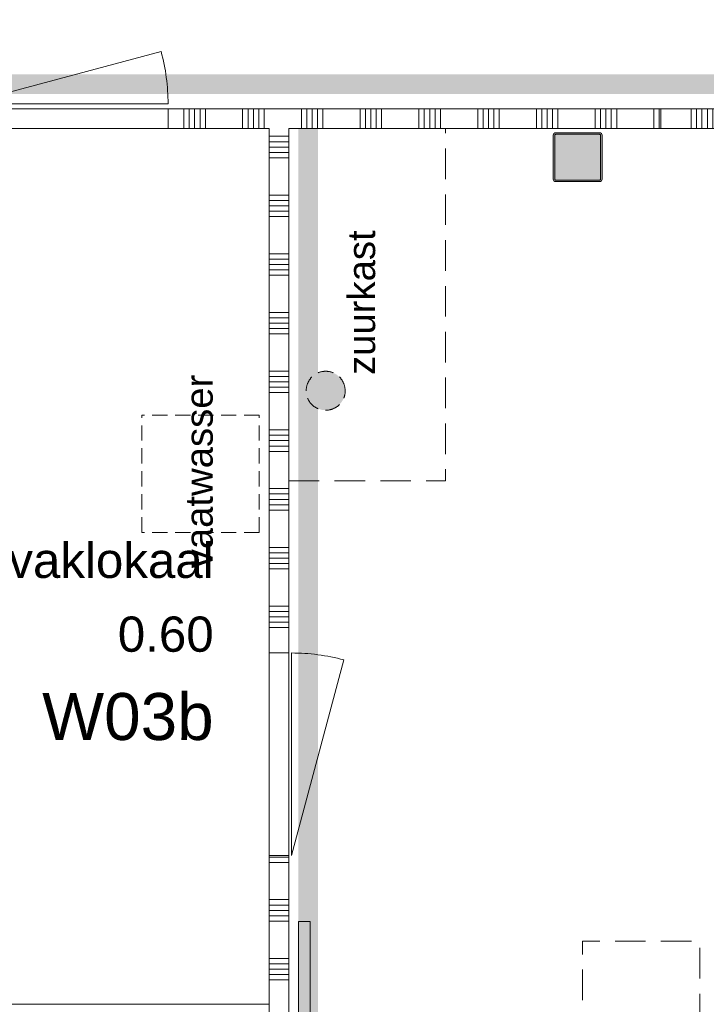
# Model space of a CAD drawing. Header units: millimetres. Extents: x -850 to 154668, y -80411 to 71019.
# Tile 194 of 236: x 62762 to 66267, y 4375 to 9405. Entities that reach past the tile are written whole.
import ezdxf
from ezdxf.enums import TextEntityAlignment as Align

# ---------------------------------------------------------------- set-up
doc = ezdxf.new("R2010")
doc.units = ezdxf.units.MM
doc.header["$MEASUREMENT"] = 0
doc.linetypes.add('B0701', pattern=[234.119993, 155.999994, -78.119999])
doc.linetypes.add('B0702', pattern=[117.37, 78.119999, -39.250001])
for name, color, linetype in [('57 Luchtbehandeling 2D arcering', 7, 'Continuous'), ('info tekst digiborden', 7, 'Continuous'), ('New_22 NC Binnenwanden', 7, 'Continuous'), ('New_22 NC Binnenwanden Deuren', 7, 'Continuous'), ('New_22 NC Binnenwanden Doorsnede-arcering', 7, 'Continuous'), ('New_22 NC Binnenwanden Ramen', 7, 'Continuous'), ('New_72 Vaste Inrichting', 7, 'Continuous'), ('New_Info Wandafwerking aanduiding', 7, 'Continuous'), ('New_Info Wandafwerking aanduiding Doorsnede-arcering', 7, 'Continuous'), ('New_Z Ruimtefuncties', 7, 'Continuous'), ('New_Z Ruimtefuncties Zone omranding', 7, 'Continuous'), ('New_Z Ruimtefuncties Zone tekst', 7, 'Continuous'), ('S-COLS-____-OTLN.RVT S', 7, 'Continuous'), ('S-COLS-____-OTLN.RVT S 2D arcering', 7, 'Continuous')]:
    doc.layers.add(name, color=color, linetype=linetype)
doc.styles.add('GENERATED_STYLE_1', font='arial.ttf')
doc.styles.add('GENERATED_STYLE_2', font='arial.ttf')

# ---------------------------------------------------------------- blocks, each defined once
blk = doc.blocks.new('Slab_13_1', base_point=(64135, 7050))
at = {"layer": 'New_72 Vaste Inrichting', "color": 253, "linetype": 'B0701', "lineweight": 0, "true_color": 0x99a3a6, "flags": 128}
blk.add_lwpolyline([(64135, 7050), (64935, 7050), (64935, 8850), (64135, 8850)], close=True, dxfattribs=at)
blk = doc.blocks.new('Slab_14_1', base_point=(65635, 2298))
at = {"layer": 'New_72 Vaste Inrichting', "color": 253, "linetype": 'B0701', "lineweight": 0, "true_color": 0x99a3a6, "flags": 128}
blk.add_lwpolyline([(65635, 2298), (66235, 2298), (66235, 4698), (65635, 4698)], close=True, dxfattribs=at)
blk = doc.blocks.new('Wall_328_1', base_point=(64235, 8850))
at = {"layer": 'New_Info Wandafwerking aanduiding Doorsnede-arcering', "linetype": 'Continuous', "lineweight": 0, "true_color": 0x000000}
blk.add_hatch(color=18, dxfattribs=at).paths.add_polyline_path([(64185, 8850), (64185, 0), (64285, 0), (64285, 8850)])
at = {"layer": 'New_Info Wandafwerking aanduiding', "color": 9, "linetype": 'Continuous', "lineweight": 0, "flags": 128}
blk.add_lwpolyline([(64285, 8850), (64185, 8850)], dxfattribs=at)
blk = doc.blocks.new('*X1789')
at = {"layer": 'New_22 NC Binnenwanden Doorsnede-arcering', "color": 254, "linetype": 'Continuous', "lineweight": 0, "true_color": 0xe9ebeb}
for p, q in [((66190.3, 8916), (66190.3, 8950)), ((66190.3, 8850), (66190.3, 8916)), ((66217.7, 8916), (66217.7, 8950)), ((66217.7, 8850), (66217.7, 8916)), ((66245.1, 8916), (66245.1, 8950)), ((66245.1, 8850), (66245.1, 8916)), ((66272.6, 8916), (66272.6, 8950)), ((66272.6, 8850), (66272.6, 8916)), ((66300, 8916), (66300, 8950)), ((66300, 8850), (66300, 8916))]:
    blk.add_line(p, q, dxfattribs=at)
blk = doc.blocks.new('*X1790')
at = {"layer": 'New_22 NC Binnenwanden Doorsnede-arcering', "color": 254, "linetype": 'Continuous', "lineweight": 0, "true_color": 0xe9ebeb}
for p, q in [((67472.6, 8916), (67472.6, 8950)), ((67472.6, 8850), (67472.6, 8916)), ((67500, 8916), (67500, 8950)), ((67500, 8850), (67500, 8916)), ((67690.3, 8916), (67690.3, 8950)), ((67690.3, 8850), (67690.3, 8916)), ((67717.7, 8916), (67717.7, 8950)), ((67717.7, 8850), (67717.7, 8916)), ((67745.1, 8916), (67745.1, 8950)), ((67745.1, 8850), (67745.1, 8916)), ((67772.6, 8916), (67772.6, 8950)), ((67772.6, 8850), (67772.6, 8916)), ((67800, 8916), (67800, 8950)), ((67800, 8850), (67800, 8916)), ((67990.3, 8916), (67990.3, 8950)), ((67990.3, 8850), (67990.3, 8916)), ((68017.7, 8916), (68017.7, 8950)), ((68017.7, 8850), (68017.7, 8916)), ((68045.1, 8916), (68045.1, 8950)), ((68045.1, 8850), (68045.1, 8916)), ((68072.6, 8916), (68072.6, 8950)), ((68072.6, 8850), (68072.6, 8916)), ((68100, 8916), (68100, 8950)), ((68100, 8850), (68100, 8916))]:
    blk.add_line(p, q, dxfattribs=at)
blk = doc.blocks.new('R1 22_11')
at = {"layer": 'New_22 NC Binnenwanden Ramen', "color": 1, "linetype": 'Continuous', "lineweight": 0}
for p, q in [((-500, 0), (-410, 0)), ((-410, 0), (-410, -139)), ((-410, 0), (410, 0)), ((410, -139), (410, 0)), ((410, 0), (500, 0)), ((-410, -139), (-500, -139)), ((410, -139), (-410, -139)), ((500, -139), (410, -139))]:
    blk.add_line(p, q, dxfattribs=at)
at = {"layer": 'New_22 NC Binnenwanden Ramen', "color": 9, "linetype": 'Continuous', "lineweight": 0}
for p, q in [((-500, -14), (500, -14)), ((-500, -114), (500, -114))]:
    blk.add_line(p, q, dxfattribs=at)
at = {"layer": 'New_22 NC Binnenwanden Ramen', "color": 7, "linetype": 'Continuous', "lineweight": 0}
for p, q in [((-500, -114), (-500, -14)), ((-500, -114), (-500, -14)), ((500, -114), (500, -14)), ((500, -114), (500, -14))]:
    blk.add_line(p, q, dxfattribs=at)
blk = doc.blocks.new('Wall_382_1', base_point=(69185.5, 8950))
at = {"layer": 'New_22 NC Binnenwanden', "color": 8, "linetype": 'Continuous', "lineweight": 0, "true_color": 0x778488}
for p, q in [((66460, 8850), (66460, 8950)), ((67460, 8850), (67460, 8950)), ((68110.3, 8850), (68110.3, 8950)), ((69110.3, 8850), (69110.3, 8950))]:
    blk.add_line(p, q, dxfattribs=at)
at = {"layer": 'New_22 NC Binnenwanden', "color": 8, "linetype": 'Continuous', "lineweight": 0, "true_color": 0x778488, "flags": 128}
for points in [[(66460, 8950), (66035.5, 8950)], [(66035.5, 8950), (66035.5, 8850)], [(68110.3, 8950), (67460, 8950)], [(69185.5, 8950), (69110.3, 8950)], [(69185.5, 8950), (69185.5, 8850)], [(66035.5, 8850), (66460, 8850)], [(67460, 8850), (68110.3, 8850)], [(69110.3, 8850), (69185.5, 8850)]]:
    blk.add_lwpolyline(points, dxfattribs=at)
at = {"layer": 'New_22 NC Binnenwanden', "color": 8, "lineweight": 0, "true_color": 0x778488}
for name in ['*X1789', '*X1790']:
    blk.add_blockref(name, (0, 0), dxfattribs=at)
at = {"layer": 'New_22 NC Binnenwanden Ramen', "color": 1, "linetype": 'Continuous', "lineweight": 0, "zscale": 1000}
for p in [(66960, 8964), (68610.3, 8964)]:
    blk.add_blockref('R1 22_11', p, dxfattribs=at)
blk = doc.blocks.new('Kast basis vaatwasser 22_3')
at = {"layer": 'New_72 Vaste Inrichting', "color": 1, "linetype": 'B0702', "lineweight": 0}
for p, q in [((0, 600), (600, 600)), ((0, 0), (0, 600)), ((600, 0), (600, 600)), ((0, 0), (600, 0))]:
    blk.add_line(p, q, dxfattribs=at)
blk = doc.blocks.new('Column 99[99]_1', base_point=(0.5, 3))
at = {"layer": 'S-COLS-____-OTLN.RVT S 2D arcering', "linetype": 'Continuous', "lineweight": 0, "true_color": 0x778488}
h = blk.add_hatch(color=8, dxfattribs=at)
h.paths.add_polyline_path([(65485.5, 8591), (65486.5, 8586), (65489.3, 8581.8), (65493.5, 8578.9), (65498.5, 8578), (65722.5, 8578), (65727.5, 8578.9), (65731.7, 8581.8), (65734.5, 8586), (65735.5, 8591), (65735.5, 8815), (65734.5, 8819.9), (65731.7, 8824.1), (65727.5, 8827), (65722.5, 8828), (65498.5, 8828), (65493.5, 8827), (65489.3, 8824.1), (65486.5, 8819.9), (65485.5, 8815)])
h.paths.add_polyline_path([(65722.5, 8586), (65498.5, 8586), (65496.6, 8586.3), (65495, 8587.4), (65493.9, 8589), (65493.5, 8591), (65493.5, 8815), (65493.9, 8816.9), (65495, 8818.5), (65496.6, 8819.6), (65498.5, 8820), (65722.5, 8820), (65724.4, 8819.6), (65726.1, 8818.5), (65727.1, 8816.9), (65727.5, 8815), (65727.5, 8591), (65727.1, 8589), (65726.1, 8587.4), (65724.4, 8586.3)], flags=0)
blk.add_hatch(color=8, dxfattribs=at).paths.add_polyline_path([(65722.5, 8820), (65498.5, 8820), (65496.6, 8819.6), (65495, 8818.5), (65493.9, 8816.9), (65493.5, 8815), (65493.5, 8591), (65493.9, 8589), (65495, 8587.4), (65496.6, 8586.3), (65498.5, 8586), (65722.5, 8586), (65724.4, 8586.3), (65726.1, 8587.4), (65727.1, 8589), (65727.5, 8591), (65727.5, 8815), (65727.1, 8816.9), (65726.1, 8818.5), (65724.4, 8819.6)])
at = {"layer": 'S-COLS-____-OTLN.RVT S', "color": 1, "linetype": 'Continuous', "lineweight": 0}
for p, q in [((65486.5, 8819.9), (65485.5, 8815)), ((65485.5, 8815), (65485.5, 8591)), ((65489.3, 8824.1), (65486.5, 8819.9)), ((65493.5, 8827), (65489.3, 8824.1)), ((65498.5, 8828), (65493.5, 8827)), ((65493.5, 8815), (65493.9, 8816.9)), ((65493.5, 8591), (65493.5, 8815)), ((65493.9, 8816.9), (65495, 8818.5)), ((65495, 8818.5), (65496.6, 8819.6)), ((65496.6, 8819.6), (65498.5, 8820)), ((65722.5, 8828), (65498.5, 8828)), ((65498.5, 8820), (65722.5, 8820)), ((65727.5, 8827), (65722.5, 8828)), ((65722.5, 8820), (65724.4, 8819.6)), ((65724.4, 8819.6), (65726.1, 8818.5)), ((65726.1, 8818.5), (65727.1, 8816.9)), ((65727.1, 8816.9), (65727.5, 8815)), ((65731.7, 8824.1), (65727.5, 8827)), ((65727.5, 8815), (65727.5, 8591)), ((65734.5, 8819.9), (65731.7, 8824.1)), ((65735.5, 8815), (65734.5, 8819.9)), ((65735.5, 8591), (65735.5, 8815)), ((65485.5, 8591), (65486.5, 8586)), ((65486.5, 8586), (65489.3, 8581.8)), ((65489.3, 8581.8), (65493.5, 8578.9)), ((65493.9, 8589), (65493.5, 8591)), ((65493.5, 8578.9), (65498.5, 8578)), ((65495, 8587.4), (65493.9, 8589)), ((65496.6, 8586.3), (65495, 8587.4)), ((65498.5, 8586), (65496.6, 8586.3)), ((65722.5, 8586), (65498.5, 8586)), ((65498.5, 8578), (65722.5, 8578)), ((65724.4, 8586.3), (65722.5, 8586)), ((65722.5, 8578), (65727.5, 8578.9)), ((65726.1, 8587.4), (65724.4, 8586.3)), ((65727.1, 8589), (65726.1, 8587.4)), ((65727.5, 8591), (65727.1, 8589)), ((65727.5, 8578.9), (65731.7, 8581.8)), ((65731.7, 8581.8), (65734.5, 8586)), ((65734.5, 8586), (65735.5, 8591))]:
    blk.add_line(p, q, dxfattribs=at)
blk = doc.blocks.new('*X2436')
at = {"layer": 'New_22 NC Binnenwanden Doorsnede-arcering', "color": 254, "linetype": 'Continuous', "lineweight": 0, "true_color": 0xe9ebeb}
for p, q in [((64035, 5127.4), (64135, 5127.4)), ((64035, 5100), (64135, 5100)), ((64035, 4909.7), (64135, 4909.7)), ((64035, 4882.3), (64135, 4882.3)), ((64035, 4854.9), (64135, 4854.9)), ((64035, 4827.4), (64135, 4827.4)), ((64035, 4800), (64135, 4800)), ((64035, 4609.7), (64135, 4609.7)), ((64035, 4582.3), (64135, 4582.3)), ((64035, 4554.9), (64135, 4554.9)), ((64035, 4527.4), (64135, 4527.4)), ((64035, 4500), (64135, 4500)), ((64035, 4309.7), (64135, 4309.7)), ((64035, 4282.3), (64135, 4282.3)), ((64035, 4254.9), (64135, 4254.9)), ((64035, 4227.4), (64135, 4227.4)), ((64035, 4200), (64135, 4200)), ((64035, 4009.7), (64135, 4009.7)), ((64035, 3982.3), (64135, 3982.3)), ((64035, 3954.9), (64135, 3954.9)), ((64035, 3927.4), (64135, 3927.4)), ((64035, 3900), (64135, 3900)), ((64035, 3709.7), (64135, 3709.7)), ((64035, 3682.3), (64135, 3682.3)), ((64035, 3654.9), (64135, 3654.9)), ((64035, 3627.4), (64135, 3627.4)), ((64035, 3600), (64135, 3600)), ((64035, 3409.7), (64135, 3409.7)), ((64035, 3382.3), (64135, 3382.3)), ((64035, 3354.9), (64135, 3354.9)), ((64035, 3327.4), (64135, 3327.4)), ((64035, 3300), (64135, 3300)), ((64035, 3109.7), (64135, 3109.7)), ((64035, 3082.3), (64135, 3082.3)), ((64035, 3054.9), (64135, 3054.9)), ((64035, 3027.4), (64135, 3027.4)), ((64035, 3000), (64135, 3000)), ((64035, 2809.7), (64135, 2809.7)), ((64035, 2782.3), (64135, 2782.3)), ((64035, 2754.9), (64135, 2754.9)), ((64035, 2727.4), (64135, 2727.4)), ((64035, 2700), (64135, 2700)), ((64035, 2509.7), (64135, 2509.7)), ((64035, 2482.3), (64135, 2482.3)), ((64035, 2454.9), (64135, 2454.9)), ((64035, 2427.4), (64135, 2427.4)), ((64035, 2400), (64135, 2400)), ((64035, 2209.7), (64135, 2209.7)), ((64035, 2182.3), (64135, 2182.3)), ((64035, 2154.9), (64135, 2154.9)), ((64035, 2127.4), (64135, 2127.4)), ((64035, 2100), (64135, 2100)), ((64035, 1909.7), (64135, 1909.7)), ((64035, 1882.3), (64135, 1882.3)), ((64035, 1854.9), (64135, 1854.9))]:
    blk.add_line(p, q, dxfattribs=at)
blk = doc.blocks.new('*X2437')
at = {"layer": 'New_22 NC Binnenwanden Doorsnede-arcering', "color": 254, "linetype": 'Continuous', "lineweight": 0, "true_color": 0xe9ebeb}
for p, q in [((64035, 8809.7), (64135, 8809.7)), ((64035, 8782.3), (64135, 8782.3)), ((64035, 8754.9), (64135, 8754.9)), ((64035, 8727.4), (64135, 8727.4)), ((64035, 8700), (64135, 8700)), ((64035, 8509.7), (64135, 8509.7)), ((64035, 8482.3), (64135, 8482.3)), ((64035, 8454.9), (64135, 8454.9)), ((64035, 8427.4), (64135, 8427.4)), ((64035, 8400), (64135, 8400)), ((64035, 8209.7), (64135, 8209.7)), ((64035, 8182.3), (64135, 8182.3)), ((64035, 8154.9), (64135, 8154.9)), ((64035, 8127.4), (64135, 8127.4)), ((64035, 8100), (64135, 8100)), ((64035, 7909.7), (64135, 7909.7)), ((64035, 7882.3), (64135, 7882.3)), ((64035, 7854.9), (64135, 7854.9)), ((64035, 7827.4), (64135, 7827.4)), ((64035, 7800), (64135, 7800)), ((64035, 7609.7), (64135, 7609.7)), ((64035, 7582.3), (64135, 7582.3)), ((64035, 7554.9), (64135, 7554.9)), ((64035, 7527.4), (64135, 7527.4)), ((64035, 7500), (64135, 7500)), ((64035, 7309.7), (64135, 7309.7)), ((64035, 7282.3), (64135, 7282.3)), ((64035, 7254.9), (64135, 7254.9)), ((64035, 7227.4), (64135, 7227.4)), ((64035, 7200), (64135, 7200)), ((64035, 7009.7), (64135, 7009.7)), ((64035, 6982.3), (64135, 6982.3)), ((64035, 6954.9), (64135, 6954.9)), ((64035, 6927.4), (64135, 6927.4)), ((64035, 6900), (64135, 6900)), ((64035, 6709.7), (64135, 6709.7)), ((64035, 6682.3), (64135, 6682.3)), ((64035, 6654.9), (64135, 6654.9)), ((64035, 6627.4), (64135, 6627.4)), ((64035, 6600), (64135, 6600)), ((64035, 6409.7), (64135, 6409.7)), ((64035, 6382.3), (64135, 6382.3)), ((64035, 6354.9), (64135, 6354.9)), ((64035, 6327.4), (64135, 6327.4)), ((64035, 6300), (64135, 6300))]:
    blk.add_line(p, q, dxfattribs=at)
blk = doc.blocks.new('D1 22_3')
at = {"layer": 'New_22 NC Binnenwanden Deuren', "color": 1, "linetype": 'Continuous', "lineweight": 0}
for q in [(-481.8, 267.6), (-517, 0)]:
    blk.add_line((517, 0), q, dxfattribs=at)
at = {"layer": 'New_22 NC Binnenwanden Deuren', "color": 7, "linetype": 'Continuous', "lineweight": 0}
for p, q in [((-517, -114), (-517, -14)), ((-517, -114), (-517, -14)), ((517, -114), (517, -14)), ((517, -114), (517, -14))]:
    blk.add_line(p, q, dxfattribs=at)
at = {"layer": 'New_22 NC Binnenwanden Deuren', "color": 1, "linetype": 'Continuous', "lineweight": 0}
blk.add_arc((517, 0), 1034, 165, 180, dxfattribs=at)
blk = doc.blocks.new('Wall_483_1', base_point=(64035, 0))
at = {"layer": 'New_22 NC Binnenwanden', "color": 8, "linetype": 'Continuous', "lineweight": 0, "true_color": 0x778488}
for p, q in [((64035, 6170), (64135, 6170)), ((64035, 5136), (64135, 5136))]:
    blk.add_line(p, q, dxfattribs=at)
at = {"layer": 'New_22 NC Binnenwanden', "color": 8, "linetype": 'Continuous', "lineweight": 0, "true_color": 0x778488, "flags": 128}
for points in [[(64035, 8850), (64035, 6170)], [(64135, 6170), (64135, 8850)], [(64035, 5136), (64035, 1854)], [(64135, 1854), (64135, 5136)]]:
    blk.add_lwpolyline(points, dxfattribs=at)
at = {"layer": 'New_22 NC Binnenwanden', "color": 8, "lineweight": 0, "true_color": 0x778488}
for name in ['*X2437', '*X2436']:
    blk.add_blockref(name, (0, 0), dxfattribs=at)
at = {"layer": 'New_22 NC Binnenwanden Deuren', "color": 1, "linetype": 'Continuous', "lineweight": 0, "zscale": 1000, "rotation": 270}
blk.add_blockref('D1 22_3', (64149, 5653), dxfattribs=at)
blk = doc.blocks.new('*X2837')
at = {"layer": 'New_22 NC Binnenwanden Doorsnede-arcering', "color": 254, "linetype": 'Continuous', "lineweight": 0, "true_color": 0xe9ebeb}
for p, q in [((59127.4, 8950), (59127.4, 8916)), ((59127.4, 8916), (59127.4, 8850)), ((59154.9, 8950), (59154.9, 8916)), ((59154.9, 8916), (59154.9, 8850)), ((59182.3, 8950), (59182.3, 8916)), ((59182.3, 8916), (59182.3, 8850)), ((59209.7, 8950), (59209.7, 8916)), ((59209.7, 8916), (59209.7, 8850)), ((59400, 8950), (59400, 8916)), ((59400, 8916), (59400, 8850)), ((59427.4, 8950), (59427.4, 8916)), ((59427.4, 8916), (59427.4, 8850)), ((59454.9, 8950), (59454.9, 8916)), ((59454.9, 8916), (59454.9, 8850)), ((59482.3, 8950), (59482.3, 8916)), ((59482.3, 8916), (59482.3, 8850)), ((59509.7, 8950), (59509.7, 8916)), ((59509.7, 8916), (59509.7, 8850))]:
    blk.add_line(p, q, dxfattribs=at)
blk = doc.blocks.new('*X2838')
at = {"layer": 'New_22 NC Binnenwanden Doorsnede-arcering', "color": 254, "linetype": 'Continuous', "lineweight": 0, "true_color": 0xe9ebeb}
for p, q in [((60709.7, 8950), (60709.7, 8916)), ((60709.7, 8916), (60709.7, 8850)), ((60900, 8950), (60900, 8916)), ((60900, 8916), (60900, 8850)), ((60927.4, 8950), (60927.4, 8916)), ((60927.4, 8916), (60927.4, 8850)), ((60954.9, 8950), (60954.9, 8916)), ((60954.9, 8916), (60954.9, 8850)), ((60982.3, 8950), (60982.3, 8916)), ((60982.3, 8916), (60982.3, 8850)), ((61009.7, 8950), (61009.7, 8916)), ((61009.7, 8916), (61009.7, 8850)), ((61200, 8950), (61200, 8916)), ((61200, 8916), (61200, 8850)), ((61227.4, 8950), (61227.4, 8916)), ((61227.4, 8916), (61227.4, 8850)), ((61254.9, 8950), (61254.9, 8916)), ((61254.9, 8916), (61254.9, 8850)), ((61282.3, 8950), (61282.3, 8916)), ((61282.3, 8916), (61282.3, 8850)), ((61309.7, 8950), (61309.7, 8916)), ((61309.7, 8916), (61309.7, 8850)), ((61500, 8950), (61500, 8916)), ((61500, 8916), (61500, 8850)), ((61527.4, 8950), (61527.4, 8916)), ((61527.4, 8916), (61527.4, 8850)), ((61554.9, 8950), (61554.9, 8916)), ((61554.9, 8916), (61554.9, 8850)), ((61582.3, 8950), (61582.3, 8916)), ((61582.3, 8916), (61582.3, 8850)), ((61609.7, 8950), (61609.7, 8916)), ((61609.7, 8916), (61609.7, 8850)), ((61800, 8950), (61800, 8916)), ((61800, 8916), (61800, 8850)), ((61827.4, 8950), (61827.4, 8916)), ((61827.4, 8916), (61827.4, 8850)), ((61854.9, 8950), (61854.9, 8916)), ((61854.9, 8916), (61854.9, 8850)), ((61882.3, 8950), (61882.3, 8916)), ((61882.3, 8916), (61882.3, 8850)), ((61909.7, 8950), (61909.7, 8916)), ((61909.7, 8916), (61909.7, 8850)), ((62100, 8950), (62100, 8916)), ((62100, 8916), (62100, 8850)), ((62127.4, 8950), (62127.4, 8916)), ((62127.4, 8916), (62127.4, 8850)), ((62154.9, 8950), (62154.9, 8916)), ((62154.9, 8916), (62154.9, 8850)), ((62182.3, 8950), (62182.3, 8916)), ((62182.3, 8916), (62182.3, 8850)), ((62209.7, 8950), (62209.7, 8916)), ((62209.7, 8916), (62209.7, 8850)), ((62400, 8950), (62400, 8916)), ((62400, 8916), (62400, 8850)), ((62427.4, 8950), (62427.4, 8916)), ((62427.4, 8916), (62427.4, 8850)), ((62454.9, 8950), (62454.9, 8916)), ((62454.9, 8916), (62454.9, 8850)), ((62482.3, 8950), (62482.3, 8916)), ((62482.3, 8916), (62482.3, 8850))]:
    blk.add_line(p, q, dxfattribs=at)
blk = doc.blocks.new('*X2839')
at = {"layer": 'New_22 NC Binnenwanden Doorsnede-arcering', "color": 254, "linetype": 'Continuous', "lineweight": 0, "true_color": 0xe9ebeb}
for p, q in [((63600, 8950), (63600, 8916)), ((63600, 8916), (63600, 8850)), ((63627.4, 8950), (63627.4, 8916)), ((63627.4, 8916), (63627.4, 8850)), ((63654.9, 8950), (63654.9, 8916)), ((63654.9, 8916), (63654.9, 8850)), ((63682.3, 8950), (63682.3, 8916)), ((63682.3, 8916), (63682.3, 8850)), ((63709.7, 8950), (63709.7, 8916)), ((63709.7, 8916), (63709.7, 8850)), ((63900, 8950), (63900, 8916)), ((63900, 8916), (63900, 8850)), ((63927.4, 8950), (63927.4, 8916)), ((63927.4, 8916), (63927.4, 8850)), ((63954.9, 8950), (63954.9, 8916)), ((63954.9, 8916), (63954.9, 8850)), ((63982.3, 8950), (63982.3, 8916)), ((63982.3, 8916), (63982.3, 8850)), ((64009.7, 8950), (64009.7, 8916)), ((64009.7, 8916), (64009.7, 8850)), ((64200, 8950), (64200, 8916)), ((64200, 8916), (64200, 8850)), ((64227.4, 8950), (64227.4, 8916)), ((64227.4, 8916), (64227.4, 8850)), ((64254.9, 8950), (64254.9, 8916)), ((64254.9, 8916), (64254.9, 8850)), ((64282.3, 8950), (64282.3, 8916)), ((64282.3, 8916), (64282.3, 8850)), ((64309.7, 8950), (64309.7, 8916)), ((64309.7, 8916), (64309.7, 8850)), ((64500, 8950), (64500, 8916)), ((64500, 8916), (64500, 8850)), ((64527.4, 8950), (64527.4, 8916)), ((64527.4, 8916), (64527.4, 8850)), ((64554.9, 8950), (64554.9, 8916)), ((64554.9, 8916), (64554.9, 8850)), ((64582.3, 8950), (64582.3, 8916)), ((64582.3, 8916), (64582.3, 8850)), ((64609.7, 8950), (64609.7, 8916)), ((64609.7, 8916), (64609.7, 8850)), ((64800, 8950), (64800, 8916)), ((64800, 8916), (64800, 8850)), ((64827.4, 8950), (64827.4, 8916)), ((64827.4, 8916), (64827.4, 8850)), ((64854.9, 8950), (64854.9, 8916)), ((64854.9, 8916), (64854.9, 8850)), ((64882.3, 8950), (64882.3, 8916)), ((64882.3, 8916), (64882.3, 8850)), ((64909.7, 8950), (64909.7, 8916)), ((64909.7, 8916), (64909.7, 8850)), ((65100, 8950), (65100, 8916)), ((65100, 8916), (65100, 8850)), ((65127.4, 8950), (65127.4, 8916)), ((65127.4, 8916), (65127.4, 8850)), ((65154.9, 8950), (65154.9, 8916)), ((65154.9, 8916), (65154.9, 8850)), ((65182.3, 8950), (65182.3, 8916)), ((65182.3, 8916), (65182.3, 8850)), ((65209.7, 8950), (65209.7, 8916)), ((65209.7, 8916), (65209.7, 8850)), ((65400, 8950), (65400, 8916)), ((65400, 8916), (65400, 8850)), ((65427.4, 8950), (65427.4, 8916)), ((65427.4, 8916), (65427.4, 8850)), ((65454.9, 8950), (65454.9, 8916)), ((65454.9, 8916), (65454.9, 8850)), ((65482.3, 8950), (65482.3, 8916)), ((65482.3, 8916), (65482.3, 8850)), ((65509.7, 8950), (65509.7, 8916)), ((65509.7, 8916), (65509.7, 8850)), ((65700, 8950), (65700, 8916)), ((65700, 8916), (65700, 8850)), ((65727.4, 8950), (65727.4, 8916)), ((65727.4, 8916), (65727.4, 8850)), ((65754.9, 8950), (65754.9, 8916)), ((65754.9, 8916), (65754.9, 8850)), ((65782.3, 8950), (65782.3, 8916)), ((65782.3, 8916), (65782.3, 8850)), ((65809.7, 8950), (65809.7, 8916)), ((65809.7, 8916), (65809.7, 8850)), ((66000, 8950), (66000, 8916)), ((66000, 8916), (66000, 8850)), ((66027.4, 8950), (66027.4, 8916)), ((66027.4, 8916), (66027.4, 8850))]:
    blk.add_line(p, q, dxfattribs=at)
blk = doc.blocks.new('R1 22_3')
at = {"layer": 'New_22 NC Binnenwanden Ramen', "color": 1, "linetype": 'Continuous', "lineweight": 0}
for p, q in [((-500, 0), (-433, 0)), ((-433, 0), (-433, -139)), ((-433, 0), (433, 0)), ((433, -139), (433, 0)), ((433, 0), (500, 0)), ((-433, -139), (-500, -139)), ((433, -139), (-433, -139)), ((500, -139), (433, -139))]:
    blk.add_line(p, q, dxfattribs=at)
at = {"layer": 'New_22 NC Binnenwanden Ramen', "color": 9, "linetype": 'Continuous', "lineweight": 0}
for p, q in [((-500, -14), (500, -14)), ((-500, -114), (500, -114))]:
    blk.add_line(p, q, dxfattribs=at)
at = {"layer": 'New_22 NC Binnenwanden Ramen', "color": 7, "linetype": 'Continuous', "lineweight": 0}
for p, q in [((-500, -14), (-500, -114)), ((-500, -14), (-500, -114)), ((500, -14), (500, -114)), ((500, -14), (500, -114))]:
    blk.add_line(p, q, dxfattribs=at)
blk = doc.blocks.new('D1 22')
at = {"layer": 'New_22 NC Binnenwanden Deuren', "color": 1, "linetype": 'Continuous', "lineweight": 0}
for q in [(-481.8, 267.6), (-517, 0)]:
    blk.add_line((517, 0), q, dxfattribs=at)
at = {"layer": 'New_22 NC Binnenwanden Deuren', "color": 7, "linetype": 'Continuous', "lineweight": 0}
for p, q in [((-517, -25), (-517, -125)), ((-517, -25), (-517, -125)), ((517, -25), (517, -125)), ((517, -25), (517, -125))]:
    blk.add_line(p, q, dxfattribs=at)
at = {"layer": 'New_22 NC Binnenwanden Deuren', "color": 1, "linetype": 'Continuous', "lineweight": 0}
blk.add_arc((517, 0), 1034, 165, 180, dxfattribs=at)
blk = doc.blocks.new('Wall_591_1', base_point=(59110.5, 8850))
at = {"layer": 'New_22 NC Binnenwanden', "color": 8, "linetype": 'Continuous', "lineweight": 0, "true_color": 0x778488}
for p, q in [((59685, 8950), (59685, 8850)), ((60685, 8950), (60685, 8850)), ((62485, 8950), (62485, 8850)), ((63519, 8950), (63519, 8850))]:
    blk.add_line(p, q, dxfattribs=at)
at = {"layer": 'New_22 NC Binnenwanden', "color": 8, "linetype": 'Continuous', "lineweight": 0, "true_color": 0x778488, "flags": 128}
for points in [[(59280.4, 8950), (59110.5, 8950)], [(59110.5, 8850), (59110.5, 8950)], [(59685, 8950), (59380.4, 8950)], [(62485, 8950), (60685, 8950)], [(66035.5, 8950), (63519, 8950)], [(66035.5, 8850), (66035.5, 8950)], [(59110.5, 8850), (59685, 8850)], [(60685, 8850), (61435, 8850)], [(61535, 8850), (62485, 8850)], [(63519, 8850), (64035, 8850)], [(64135, 8850), (66035.5, 8850)]]:
    blk.add_lwpolyline(points, dxfattribs=at)
at = {"layer": 'New_22 NC Binnenwanden', "color": 8, "lineweight": 0, "true_color": 0x778488}
for name in ['*X2837', '*X2838', '*X2839']:
    blk.add_blockref(name, (0, 0), dxfattribs=at)
at = {"layer": 'New_22 NC Binnenwanden Deuren', "color": 1, "linetype": 'Continuous', "lineweight": 0, "xscale": -1, "zscale": 1000}
blk.add_blockref('D1 22', (63002, 8975), dxfattribs=at)
at = {"layer": 'New_22 NC Binnenwanden Ramen', "color": 1, "linetype": 'Continuous', "lineweight": 0, "zscale": 1000}
blk.add_blockref('R1 22_3', (60185, 8964), dxfattribs=at)
blk = doc.blocks.new('Berg.vaklokaal_0.60_6_1', base_point=(62944.7, 6208.7))
at = {"layer": 'New_Z Ruimtefuncties Zone tekst', "color": 2, "lineweight": 0}
for tag, height, style, p in [('DUMMY_938', 180, 'GENERATED_STYLE_1', (63751.9, 6774.5)), ('ROOM_NAME', 180, 'GENERATED_STYLE_1', (63751.9, 6733.3)), ('DUMMY_939', 180, 'GENERATED_STYLE_1', (63751.9, 6397.3)), ('ROOM_NUMBER', 180, 'GENERATED_STYLE_1', (63751.9, 6356.2)), ('stWallCovering', 240, 'GENERATED_STYLE_2', (63751.9, 5965.3))]:
    blk.add_attdef(tag, text='', height=height, dxfattribs=dict(at, style=style)).set_placement(p, align=Align.TOP_RIGHT)
at = {"layer": 'New_Z Ruimtefuncties Zone tekst', "color": 2, "lineweight": 0, "style": 'GENERATED_STYLE_2'}
blk.add_attdef('DUMMY_940', text='', height=240, dxfattribs=at).set_placement((62137.5, 6020.2), align=Align.TOP_LEFT)
blk = doc.blocks.new('Wall_719_1', base_point=(44365.9, 9025.9))
at = {"layer": 'New_Info Wandafwerking aanduiding Doorsnede-arcering', "linetype": 'Continuous', "lineweight": 0}
blk.add_hatch(color=1, dxfattribs=at).paths.add_polyline_path([(87837.1, 9125.9), (44365.9, 9125.9), (44365.9, 9025.9), (87837.1, 9025.9)])
blk = doc.blocks.new('Notitiebord 22 KM')
at = {"layer": 'New_72 Vaste Inrichting', "color": 253, "linetype": 'Continuous', "lineweight": 0, "true_color": 0x99a3a6}
for p, q in [((2000, 60), (0, 60)), ((0, 60), (0, 0)), ((2000, 0), (2000, 60)), ((0, 0), (2000, 0))]:
    blk.add_line(p, q, dxfattribs=at)

msp = doc.modelspace()

# ---------------------------------------------------------------- hatches: boundary and pattern name
at = {"layer": '57 Luchtbehandeling 2D arcering', "linetype": 'Continuous', "lineweight": 0, "true_color": 0x262829}
msp.add_hatch(color=250, dxfattribs=at).paths.add_polyline_path([(64423.1, 7510.1, 1), (64224.5, 7510.1), (64223.8, 7510.1, 1), (64423.8, 7510.1)])

# ---------------------------------------------------------------- linework, layer by layer
at = {"layer": '57 Luchtbehandeling 2D arcering', "color": 2, "linetype": 'B0702', "lineweight": 0, "flags": 128}
msp.add_lwpolyline([(64423.1, 7510.1, 1), (64224.5, 7510.1), (64223.8, 7510.1, 1), (64423.8, 7510.1)], format="xyb", close=True, dxfattribs=at)
at = {"layer": 'New_Z Ruimtefuncties Zone omranding', "color": 41, "linetype": 'Continuous', "lineweight": 0, "true_color": 0xffeeaa, "flags": 128}
msp.add_lwpolyline([(44410, 8950), (66960, 8950), (77060, 8950), (77060, 10850.6), (74268, 10850.6), (74268, 9950), (60820.8, 9950)], dxfattribs=at)
at = {"layer": 'New_Z Ruimtefuncties Zone omranding', "color": 211, "linetype": 'Continuous', "lineweight": 0, "true_color": 0xffaaff, "flags": 128}
for points in [[(61535, 4375), (64035, 4375), (64035, 8850), (61535, 8850)], [(64135, 0), (65485, 0), (69485, 0), (73485, 0), (73760, 0), (73760, 2000.4), (73760, 8575), (73760, 8850), (69735, 8850), (65735, 8850), (64760, 8850), (64135, 8850), (64135, 8550)]]:
    msp.add_lwpolyline(points, close=True, dxfattribs=at)

# ---------------------------------------------------------------- block references
at = {"layer": 'New_22 NC Binnenwanden', "color": 8, "lineweight": 0, "true_color": 0x778488}
for name, p in [('Wall_591_1', (59110.5, 8850)), ('Wall_382_1', (69185.5, 8950)), ('Wall_483_1', (64035, 0))]:
    msp.add_blockref(name, p, dxfattribs=at)
at = {"layer": 'New_72 Vaste Inrichting', "color": 253, "linetype": 'B0701', "lineweight": 0, "true_color": 0x99a3a6}
for name, p in [('Slab_13_1', (64135, 7050)), ('Slab_14_1', (65635, 2298))]:
    msp.add_blockref(name, p, dxfattribs=at)
at = {"layer": 'New_72 Vaste Inrichting', "color": 1, "linetype": 'B0702', "lineweight": 0, "zscale": 1000, "rotation": 89.99999999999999}
msp.add_blockref('Kast basis vaatwasser 22_3', (63985, 6785.3), dxfattribs=at)
at = {"layer": 'New_72 Vaste Inrichting', "color": 1, "linetype": 'Continuous', "lineweight": 0, "zscale": 1000, "rotation": 270}
msp.add_blockref('Notitiebord 22 KM', (64185, 4798), dxfattribs=at)
at = {"layer": 'New_Info Wandafwerking aanduiding', "color": 1, "lineweight": 0}
for name, p in [('Wall_719_1', (44365.9, 9025.9)), ('Wall_328_1', (64235, 8850))]:
    msp.add_blockref(name, p, dxfattribs=at)
at = {"layer": 'New_Z Ruimtefuncties', "color": 2, "linetype": 'Continuous', "lineweight": 0}
msp.add_blockref('Berg.vaklokaal_0.60_6_1', (62944.7, 6208.7), dxfattribs=at).add_auto_attribs({'ROOM_NAME': 'Berg.vaklokaal', 'ROOM_NUMBER': '0.60', 'stWallCovering': 'W03b'})
at = {"layer": 'S-COLS-____-OTLN.RVT S', "color": 1, "linetype": 'Continuous', "lineweight": 0}
msp.add_blockref('Column 99[99]_1', (0.5, 3), dxfattribs=at)

# ---------------------------------------------------------------- texts
at = {"layer": 'info tekst digiborden', "color": 2, "linetype": 'Continuous', "lineweight": 0, "char_height": 140, "attachment_point": 4, "rotation": 90, "style": 'GENERATED_STYLE_1'}
for s, insert in [('\\A1;{\\pql;\\fArial|b0|i0|c0|p38;zuurkast}', (64507.3, 7590.2)), ('\\A1;{\\pql;\\fArial|b0|i0|c0|p38;vaatwasser}', (63678.1, 6602.7))]:
    msp.add_mtext(s, dxfattribs=dict(at, insert=insert))

doc.saveas('drawing.dxf')
